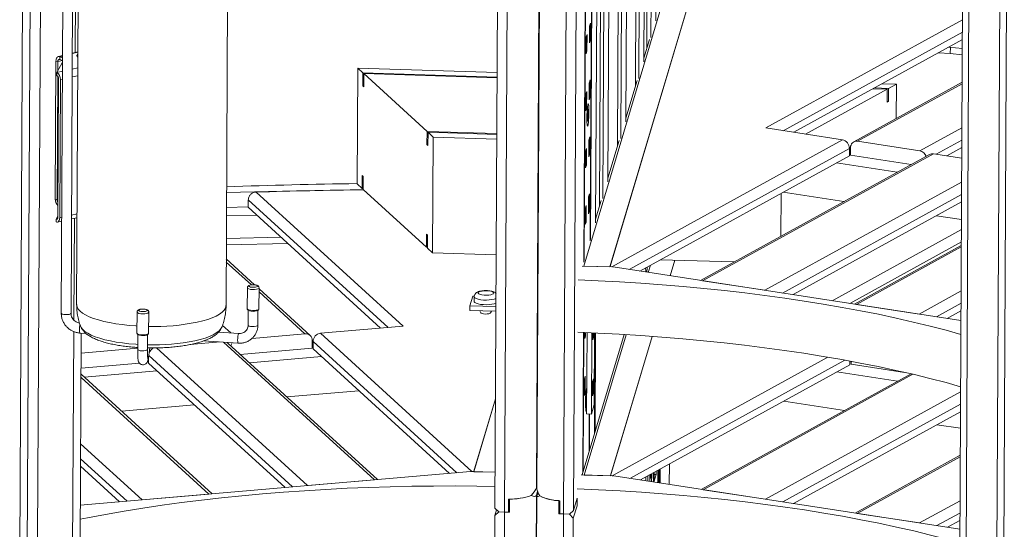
# Model space of a CAD drawing. Header units: millimetres. Extents: x 0 to 420, y 0 to 297.
# Tile 90 of 131: x 312 to 332, y 115 to 125. Entities that reach past the tile are written whole.
import ezdxf

# ---------------------------------------------------------------- set-up
doc = ezdxf.new("R2010")
doc.units = ezdxf.units.MM

msp = doc.modelspace()

# ---------------------------------------------------------------- linework, layer by layer
at = {"color": 7, "linetype": 'Continuous', "lineweight": 18}
for p, q in [((322.935, 137.962), (322.82, 115.896)), ((322.946, 137.947), (322.832, 115.877)), ((321.97, 115.48), (322.085, 137.546)), ((322.169, 115.398), (322.284, 137.616)), ((323.378, 115.36), (323.494, 137.579)), ((323.578, 115.431), (323.693, 137.496)), ((312.589, 114.869), (312.705, 137.088)), ((323.879, 137.016), (323.793, 120.528)), ((323.923, 120.964), (324.006, 137.01)), ((324.014, 137.01), (323.931, 120.989)), ((324.033, 121.33), (324.114, 137.006)), ((324.195, 136.956), (324.116, 121.681)), ((324.261, 136.999), (324.182, 121.828)), ((324.361, 136.994), (324.284, 122.172)), ((324.557, 136.983), (324.484, 122.912)), ((324.622, 136.98), (324.55, 123.059)), ((324.723, 136.974), (324.652, 123.402)), ((324.919, 136.962), (324.852, 124.143)), ((324.984, 136.958), (324.918, 124.29)), ((325.085, 136.951), (325.021, 124.633)), ((325.082, 124.911), (325.144, 136.947)), ((325.231, 136.941), (325.169, 125.131)), ((325.331, 136.934), (325.271, 125.472)), ((312.221, 114.51), (312.336, 136.576)), ((312.49, 136.689), (312.374, 114.47)), ((332.379, 136.478), (332.264, 114.259)), ((331.502, 114.21), (331.617, 136.276)), ((331.63, 114.089), (331.746, 136.308)), ((332.519, 136.097), (332.403, 113.879)), ((313.109, 126.242), (313.074, 119.477)), ((313.274, 119.476), (313.309, 126.241)), ((313.424, 126.166), (313.39, 119.654)), ((316.454, 119.638), (316.488, 126.15)), ((323.79, 120.445), (325.515, 126.216)), ((324.328, 120.429), (326.053, 126.2)), ((326.052, 126.196), (324.33, 120.437)), ((323.91, 125.367), (323.929, 125.43)), ((323.929, 125.43), (323.927, 125.085)), ((323.908, 125.022), (323.91, 125.367)), ((323.841, 124.799), (323.843, 125.144)), ((323.843, 125.144), (323.859, 125.195)), ((323.859, 125.195), (323.857, 124.851)), ((323.908, 125.086), (323.927, 125.085)), ((323.927, 125.085), (323.908, 125.022)), ((325.021, 124.707), (325.137, 125.095)), ((328.099, 123.188), (331.558, 125.091)), ((313.417, 124.837), (313.302, 124.809)), ((313.417, 124.831), (313.302, 124.805)), ((323.857, 124.851), (323.841, 124.799)), ((323.842, 124.851), (323.857, 124.851)), ((331.31, 124.802), (331.07, 124.822)), ((331.272, 124.933), (331.557, 124.909)), ((312.951, 121.817), (312.965, 124.651)), ((313.004, 124.638), (312.965, 124.651)), ((312.983, 124.414), (313.101, 124.63)), ((313.003, 124.451), (313.004, 124.638)), ((313.101, 124.762), (313.015, 124.741)), ((313.043, 124.74), (313.101, 124.719)), ((313.043, 124.74), (313.043, 124.682)), ((313.043, 124.682), (313.101, 124.662)), ((331.557, 124.781), (331.31, 124.802)), ((312.983, 124.357), (312.983, 124.414)), ((319.141, 122.131), (319.154, 124.506)), ((319.259, 124.41), (319.154, 124.506)), ((319.154, 124.506), (322.016, 124.415)), ((319.257, 124.142), (319.259, 124.41)), ((319.259, 124.41), (322.016, 124.322)), ((312.989, 121.803), (313.002, 124.34)), ((313.005, 121.451), (313.019, 124.285)), ((313.056, 124.272), (313.042, 121.437)), ((319.278, 124.392), (319.277, 124.124)), ((320.578, 123.206), (319.278, 124.392)), ((322.016, 124.305), (319.278, 124.392)), ((323.904, 124.199), (323.923, 124.262)), ((323.923, 124.262), (323.921, 123.917)), ((324.653, 123.476), (324.885, 124.253)), ((331.554, 124.215), (329.329, 122.992)), ((319.277, 124.124), (319.257, 124.142)), ((319.257, 124.142), (319.277, 124.141)), ((323.837, 123.975), (323.852, 124.027)), ((323.852, 124.027), (323.851, 123.682)), ((323.902, 123.854), (323.904, 124.199)), ((328.338, 123.151), (330.014, 124.073)), ((329.723, 124.081), (330.014, 124.073)), ((330.044, 124.09), (329.753, 124.098)), ((330.204, 124.178), (329.913, 124.186)), ((330.012, 123.805), (330.014, 124.073)), ((330.044, 124.09), (330.042, 123.822)), ((330.044, 124.09), (330.204, 124.178)), ((330.204, 124.178), (330.2, 123.47)), ((323.835, 123.631), (323.837, 123.975)), ((323.921, 123.917), (323.902, 123.854)), ((323.902, 123.917), (323.921, 123.917)), ((330.042, 123.822), (330.012, 123.805)), ((330.042, 123.822), (330.012, 123.822)), ((323.851, 123.682), (323.835, 123.631)), ((323.836, 123.683), (323.851, 123.682)), ((323.864, 123.633), (323.862, 123.628)), ((323.862, 123.628), (323.862, 123.554)), ((323.869, 123.635), (323.864, 123.559)), ((323.864, 123.558), (323.87, 123.633)), ((323.864, 123.559), (323.864, 123.633)), ((323.868, 123.686), (323.866, 123.688)), ((323.87, 123.633), (323.869, 123.635)), ((323.869, 123.633), (323.87, 123.633)), ((323.874, 123.743), (323.875, 123.746)), ((323.857, 123.517), (323.862, 123.531)), ((323.862, 123.531), (323.857, 123.464)), ((323.857, 123.459), (323.862, 123.529)), ((323.862, 123.55), (323.858, 123.537)), ((323.858, 123.539), (323.864, 123.538)), ((323.864, 123.535), (323.858, 123.535)), ((323.862, 123.531), (323.858, 123.531)), ((323.858, 123.401), (323.86, 123.403)), ((323.862, 123.554), (323.859, 123.578)), ((323.859, 123.573), (323.862, 123.55)), ((323.862, 123.554), (323.861, 123.554)), ((323.862, 123.56), (323.864, 123.559)), ((323.864, 123.558), (323.862, 123.558)), ((323.862, 123.529), (323.862, 123.455)), ((323.862, 123.529), (323.862, 123.529)), ((323.862, 123.455), (323.863, 123.461)), ((323.862, 123.461), (323.863, 123.461)), ((323.863, 123.461), (323.864, 123.535)), ((323.871, 123.58), (323.864, 123.558)), ((323.864, 123.538), (323.871, 123.561)), ((323.869, 123.498), (323.864, 123.538)), ((323.864, 123.535), (323.869, 123.494)), ((323.865, 123.561), (323.871, 123.561)), ((323.868, 123.498), (323.869, 123.498)), ((323.869, 123.494), (323.869, 123.498)), ((323.871, 123.561), (323.871, 123.58)), ((320.576, 122.938), (320.578, 123.206)), ((320.578, 123.206), (322.01, 123.161)), ((329.098, 123.034), (327.523, 123.277)), ((320.597, 123.188), (320.596, 122.92)), ((320.702, 123.092), (320.597, 123.188)), ((322.01, 123.143), (320.597, 123.188)), ((320.69, 120.717), (320.702, 123.092)), ((322.009, 123.051), (320.702, 123.092)), ((323.896, 122.686), (323.898, 123.03)), ((323.898, 123.03), (323.917, 123.093)), ((323.917, 123.093), (323.915, 122.749)), ((324.285, 122.245), (324.517, 123.023)), ((324.366, 120.431), (329.098, 123.034)), ((329.407, 123.005), (330.686, 122.808)), ((320.596, 122.92), (320.576, 122.938)), ((320.576, 122.938), (320.596, 122.937)), ((323.829, 122.462), (323.831, 122.807)), ((323.831, 122.807), (323.846, 122.859)), ((323.846, 122.859), (323.845, 122.514)), ((329.265, 122.878), (329.238, 122.882)), ((329.239, 122.859), (329.239, 122.706)), ((329.264, 122.72), (329.264, 122.873)), ((331.237, 122.705), (331.547, 122.876)), ((323.915, 122.749), (323.896, 122.686)), ((323.896, 122.749), (323.915, 122.749)), ((324.942, 120.343), (329.239, 122.706)), ((330.884, 122.735), (326.187, 120.151)), ((330.962, 122.748), (326.229, 120.145)), ((329.264, 122.72), (330.509, 122.528)), ((331.546, 122.658), (330.962, 122.748)), ((323.845, 122.514), (323.829, 122.462)), ((323.829, 122.514), (323.845, 122.514)), ((328.973, 122.56), (330.218, 122.368)), ((319.246, 122.035), (319.248, 122.303)), ((319.248, 122.303), (319.267, 122.285)), ((319.267, 122.285), (319.266, 122.017)), ((317.9, 121.987), (316.466, 121.953)), ((319.246, 122.035), (319.141, 122.131)), ((319.246, 122.035), (319.266, 122.034)), ((320.565, 120.831), (319.266, 122.017)), ((312.951, 121.817), (312.989, 121.803)), ((316.91, 121.803), (316.91, 121.65)), ((320.084, 119.212), (317.073, 121.961)), ((323.89, 121.517), (323.892, 121.862)), ((323.892, 121.862), (323.91, 121.925)), ((323.91, 121.925), (323.909, 121.58)), ((324.033, 121.404), (324.149, 121.792)), ((327.839, 121.936), (327.834, 121.057)), ((327.884, 121.961), (329.129, 121.769)), ((316.91, 121.657), (316.464, 121.646)), ((319.624, 119.173), (316.91, 121.65)), ((323.823, 121.294), (323.825, 121.639)), ((323.825, 121.639), (323.84, 121.69)), ((323.84, 121.69), (323.838, 121.345)), ((328.084, 119.859), (331.541, 121.76)), ((313.005, 121.475), (312.967, 121.407)), ((312.967, 121.349), (312.967, 121.407)), ((313.284, 121.411), (313.399, 121.436)), ((317.087, 121.488), (316.463, 121.473)), ((323.89, 121.581), (323.909, 121.58)), ((323.909, 121.58), (323.89, 121.517)), ((331.026, 121.477), (331.539, 121.398)), ((312.993, 121.347), (313.084, 121.367)), ((323.823, 121.346), (323.838, 121.345)), ((323.838, 121.345), (323.823, 121.294)), ((316.461, 121.013), (317.578, 121.04)), ((320.565, 120.831), (320.567, 121.099)), ((320.567, 121.099), (320.586, 121.081)), ((320.586, 121.081), (320.585, 120.813)), ((317.72, 120.91), (316.46, 120.88)), ((320.565, 120.831), (320.585, 120.83)), ((320.69, 120.717), (320.585, 120.813)), ((331.536, 120.868), (329.347, 119.664)), ((317.041, 120.059), (316.459, 120.59)), ((321.997, 120.676), (320.69, 120.717)), ((325.359, 120.572), (326.877, 120.531)), ((323.76, 120.446), (324.397, 120.427)), ((324.328, 120.429), (323.79, 120.445)), ((323.79, 120.445), (323.79, 120.445)), ((324.328, 120.429), (324.328, 120.429)), ((324.33, 120.437), (324.33, 120.429)), ((324.33, 120.437), (324.366, 120.431)), ((324.383, 120.427), (324.366, 120.431)), ((324.397, 120.427), (331.528, 119.328)), ((325.115, 120.316), (325.159, 120.462)), ((325.66, 120.564), (325.565, 120.247)), ((316.891, 119.999), (316.889, 119.568)), ((317.129, 119.567), (317.131, 119.997)), ((318.179, 119.02), (317.131, 119.977)), ((326.229, 120.145), (327.508, 119.948)), ((321.456, 119.631), (321.514, 119.826)), ((321.514, 119.826), (321.545, 119.825)), ((321.544, 119.817), (321.544, 119.721)), ((316.89, 119.563), (316.9, 119.544)), ((321.456, 119.631), (321.455, 119.536)), ((321.456, 119.631), (321.991, 119.615)), ((329.389, 119.658), (330.668, 119.461)), ((314.628, 119.501), (314.626, 119.07)), ((314.866, 119.069), (314.868, 119.499)), ((316.909, 119.535), (316.907, 119.232)), ((317.107, 119.231), (317.109, 119.534)), ((317.118, 119.543), (317.128, 119.561)), ((321.455, 119.536), (321.991, 119.52)), ((321.663, 119.529), (321.683, 119.487)), ((321.881, 119.486), (321.899, 119.522)), ((331.244, 119.372), (331.529, 119.529)), ((318.393, 119.066), (320.084, 119.212)), ((313.46, 119.071), (313.581, 119.063)), ((313.461, 114.745), (313.483, 119.069)), ((314.627, 119.065), (314.637, 119.046)), ((314.646, 119.037), (314.644, 118.734)), ((314.844, 118.733), (314.846, 119.036)), ((314.855, 119.045), (314.865, 119.063)), ((316.718, 119.063), (316.301, 119.09)), ((316.987, 118.962), (318.072, 119.055)), ((321.499, 116.232), (318.393, 119.066)), ((323.757, 116.16), (324.618, 119.04)), ((323.786, 119.082), (323.771, 116.206)), ((323.8, 116.159), (324.661, 119.037)), ((323.811, 118.957), (323.812, 119.081)), ((323.826, 119.009), (323.811, 118.957)), ((323.811, 119.009), (323.826, 119.009)), ((323.827, 119.08), (323.826, 119.009)), ((323.858, 119.079), (323.849, 117.413)), ((323.957, 119.074), (323.949, 117.41)), ((323.978, 119.073), (323.978, 118.93)), ((323.978, 118.982), (323.993, 118.981)), ((323.978, 118.93), (323.993, 118.981)), ((323.993, 118.981), (323.994, 119.073)), ((324.015, 119.072), (324.007, 117.605)), ((324.01, 117.007), (324.021, 119.072)), ((324.034, 119.071), (324.024, 117.053)), ((324.338, 116.143), (325.193, 119.002)), ((325.193, 119.002), (324.34, 116.15)), ((313.481, 118.659), (314.644, 118.759)), ((314.854, 118.519), (314.889, 118.765)), ((316.325, 118.888), (315.716, 118.835)), ((315.99, 118.909), (316.706, 118.864)), ((316.242, 118.893), (316.255, 118.882)), ((319.56, 116.065), (316.499, 118.859)), ((316.745, 118.634), (318.223, 118.762)), ((318.223, 118.762), (318.224, 118.915)), ((318.24, 118.911), (318.224, 118.909)), ((318.24, 118.9), (318.239, 118.747)), ((314.865, 118.455), (314.866, 118.6)), ((316.936, 118.46), (318.413, 118.588)), ((321.037, 116.192), (318.239, 118.747)), ((313.48, 118.352), (314.676, 118.455)), ((314.865, 118.455), (317.664, 115.901)), ((324.952, 116.057), (329.249, 118.42)), ((329.249, 118.496), (329.249, 118.42)), ((329.274, 118.434), (329.274, 118.491)), ((329.274, 118.434), (330.37, 118.265)), ((316.167, 115.771), (313.479, 118.224)), ((313.542, 118.167), (315.039, 118.296)), ((323.807, 118.133), (323.822, 118.185)), ((323.822, 118.185), (323.82, 117.84)), ((330.505, 118.234), (326.197, 115.865)), ((328.983, 118.274), (330.228, 118.082)), ((323.805, 117.789), (323.807, 118.133)), ((323.973, 118.077), (323.972, 117.781)), ((323.973, 118.077), (323.989, 118.129)), ((323.973, 118.073), (323.988, 118.121)), ((323.987, 117.832), (323.989, 118.129)), ((317.702, 117.76), (319.18, 117.888)), ((323.805, 117.841), (323.82, 117.84)), ((323.82, 117.84), (323.805, 117.789)), ((323.834, 117.791), (323.832, 117.786)), ((323.832, 117.786), (323.832, 117.712)), ((323.839, 117.793), (323.833, 117.718)), ((323.833, 117.718), (323.834, 117.791)), ((323.834, 117.716), (323.839, 117.791)), ((323.838, 117.844), (323.836, 117.846)), ((323.839, 117.791), (323.839, 117.793)), ((323.839, 117.791), (323.839, 117.791)), ((323.844, 117.901), (323.844, 117.904)), ((323.972, 117.833), (323.987, 117.832)), ((323.972, 117.781), (323.987, 117.832)), ((314.309, 117.467), (315.806, 117.597)), ((321.534, 116.227), (321.982, 117.721)), ((321.982, 117.721), (321.537, 116.235)), ((323.831, 117.689), (323.826, 117.622)), ((323.826, 117.617), (323.832, 117.687)), ((323.831, 117.708), (323.827, 117.695)), ((323.833, 117.693), (323.827, 117.693)), ((323.827, 117.675), (323.831, 117.689)), ((323.831, 117.689), (323.827, 117.689)), ((323.827, 117.559), (323.829, 117.561)), ((323.828, 117.697), (323.834, 117.696)), ((323.832, 117.712), (323.829, 117.736)), ((323.829, 117.731), (323.831, 117.708)), ((323.832, 117.712), (323.831, 117.712)), ((323.832, 117.687), (323.831, 117.613)), ((323.831, 117.687), (323.832, 117.687)), ((323.831, 117.613), (323.833, 117.619)), ((323.831, 117.619), (323.833, 117.619)), ((323.832, 117.718), (323.833, 117.718)), ((323.834, 117.716), (323.832, 117.716)), ((323.833, 117.619), (323.833, 117.693)), ((323.833, 117.693), (323.838, 117.652)), ((323.84, 117.738), (323.834, 117.716)), ((323.834, 117.696), (323.84, 117.719)), ((323.838, 117.656), (323.834, 117.696)), ((323.835, 117.719), (323.84, 117.719)), ((323.838, 117.652), (323.838, 117.656)), ((323.838, 117.656), (323.838, 117.656)), ((323.84, 117.719), (323.84, 117.738)), ((324.007, 117.605), (323.949, 117.41)), ((327.894, 117.675), (329.139, 117.483)), ((323.949, 117.41), (323.849, 117.413)), ((323.901, 116.64), (323.905, 117.411)), ((323.912, 117.411), (323.908, 116.667)), ((328.094, 115.573), (331.519, 117.456)), ((331.036, 117.191), (331.517, 117.117)), ((331.514, 116.565), (329.357, 115.378)), ((313.469, 116.339), (314.27, 115.608)), ((325.546, 115.965), (325.548, 116.384)), ((313.465, 115.538), (321.465, 116.229)), ((321.465, 116.229), (321.974, 116.214)), ((321.48, 116.229), (321.499, 116.232)), ((321.537, 116.235), (321.499, 116.232)), ((321.534, 116.227), (321.974, 116.214)), ((321.534, 116.227), (321.534, 116.227)), ((323.74, 116.16), (324.407, 116.141)), ((324.338, 116.143), (323.8, 116.159)), ((323.8, 116.159), (323.8, 116.159)), ((324.338, 116.143), (324.338, 116.143)), ((324.34, 116.15), (324.34, 116.143)), ((324.34, 116.15), (324.376, 116.145)), ((324.393, 116.141), (324.376, 116.145)), ((324.407, 116.141), (331.506, 115.047)), ((325.103, 116.093), (325.103, 116.139)), ((325.146, 116.105), (325.147, 116.163)), ((325.16, 116.169), (325.167, 116.169)), ((325.223, 116.206), (325.222, 116.015)), ((325.236, 116.033), (325.237, 116.213)), ((325.236, 116.172), (325.277, 116.171)), ((325.277, 116.171), (325.236, 116.033)), ((325.277, 116.235), (325.277, 116.171)), ((325.313, 116.001), (325.314, 116.256)), ((325.333, 116.266), (325.331, 115.998)), ((325.349, 115.996), (325.35, 116.276)), ((325.359, 116.28), (325.358, 115.994)), ((318.125, 115.941), (319.497, 116.059)), ((322.82, 115.896), (322.832, 115.937)), ((314.731, 115.647), (316.104, 115.766)), ((322.819, 115.743), (322.704, 93.678)), ((322.831, 115.728), (322.716, 93.659)), ((322.843, 115.823), (322.819, 115.743)), ((322.851, 115.802), (322.833, 115.741)), ((326.239, 115.858), (327.518, 115.662)), ((322.25, 115.665), (322.249, 115.397)), ((322.269, 115.397), (322.271, 115.665)), ((323.28, 115.365), (323.281, 115.633)), ((323.301, 115.632), (323.299, 115.364)), ((323.577, 115.277), (323.653, 115.529)), ((323.653, 115.683), (323.578, 115.431)), ((323.653, 115.682), (323.653, 115.529)), ((321.854, 93.261), (321.969, 115.327)), ((321.969, 115.327), (322.005, 115.445)), ((322.049, 115.401), (321.969, 115.327)), ((321.97, 115.48), (322.049, 115.401)), ((322.169, 115.398), (322.049, 115.401)), ((322.053, 93.179), (322.169, 115.398)), ((322.249, 115.397), (322.27, 115.465)), ((323.263, 93.141), (323.378, 115.36)), ((323.28, 115.365), (323.3, 115.432)), ((323.378, 115.36), (323.498, 115.356)), ((323.578, 115.431), (323.498, 115.356)), ((323.498, 115.356), (323.577, 115.277)), ((329.4, 115.372), (330.678, 115.175)), ((323.463, 93.212), (323.577, 115.277)), ((331.254, 115.086), (331.507, 115.225))]:
    msp.add_line(p, q, dxfattribs=at)
at = {"color": 8, "linetype": 'Continuous', "lineweight": 18}
for p, q in [((323.888, 137.015), (323.802, 120.559)), ((324.006, 137.01), (323.923, 120.962)), ((313.361, 124.823), (313.371, 126.804)), ((327.523, 123.277), (331.561, 125.497)), ((331.559, 125.244), (327.882, 123.221)), ((331.311, 124.93), (331.31, 124.802)), ((313.004, 124.638), (313.101, 124.661)), ((313.043, 124.74), (313.101, 124.753)), ((312.983, 124.414), (313.1, 124.44)), ((313.3, 124.484), (313.415, 124.509)), ((313.099, 124.281), (313.056, 124.272)), ((313.414, 124.35), (313.299, 124.325)), ((331.554, 124.185), (329.407, 123.005)), ((330.686, 122.808), (331.549, 123.283)), ((331.548, 123.029), (331.02, 122.739)), ((329.239, 122.859), (324.725, 120.376)), ((317.9, 121.984), (317.9, 121.987)), ((327.508, 119.948), (331.543, 122.167)), ((312.989, 121.803), (313.006, 121.807)), ((316.91, 121.803), (319.778, 119.186)), ((331.542, 121.914), (327.867, 119.892)), ((312.967, 121.407), (312.992, 121.412)), ((313.042, 121.437), (313.084, 121.446)), ((313.284, 121.49), (313.399, 121.516)), ((313.332, 119.337), (313.343, 121.424)), ((328.887, 119.735), (331.538, 121.193)), ((331.537, 120.94), (329.246, 119.68)), ((331.536, 120.839), (329.389, 119.658)), ((316.973, 120.059), (316.458, 120.528)), ((318.072, 119.055), (317.131, 119.914)), ((330.668, 119.461), (331.532, 119.936)), ((331.53, 119.683), (331.027, 119.406)), ((316.38, 119.228), (316.549, 119.074)), ((313.308, 114.632), (313.331, 119.102)), ((323.794, 119.081), (323.78, 116.236)), ((315.029, 118.766), (318.125, 115.941)), ((319.497, 116.059), (316.403, 118.883)), ((318.24, 118.9), (321.191, 116.206)), ((317.818, 115.914), (314.867, 118.608)), ((324.376, 116.145), (328.795, 118.576)), ((329.144, 118.515), (324.735, 116.09)), ((316.104, 115.766), (313.479, 118.162)), ((330.543, 118.225), (326.239, 115.858)), ((327.518, 115.662), (331.521, 117.863)), ((331.52, 117.61), (327.877, 115.606)), ((323.85, 117.498), (323.845, 117.479)), ((323.904, 117.411), (323.9, 116.639)), ((313.472, 116.797), (314.731, 115.647)), ((331.514, 116.535), (329.4, 115.372)), ((314.425, 115.621), (313.47, 116.492)), ((325.231, 116.21), (325.23, 116.014)), ((325.35, 116.275), (325.349, 115.996)), ((330.678, 115.175), (331.509, 115.632)), ((331.508, 115.379), (331.037, 115.12))]:
    msp.add_line(p, q, dxfattribs=at)
at = {"color": 7, "linetype": 'Continuous', "lineweight": 18, "flags": 128}
for points in [[(312.965, 124.651), (312.967, 124.673), (312.971, 124.693), (312.979, 124.711), (312.988, 124.725), (313, 124.735), (313.014, 124.741), (313.028, 124.743), (313.043, 124.74)], [(313.004, 124.638), (313.005, 124.649), (313.007, 124.659), (313.011, 124.668), (313.016, 124.675), (313.021, 124.68), (313.028, 124.683), (313.035, 124.684), (313.043, 124.682)], [(313.416, 124.731), (313.401, 124.742), (313.396, 124.754)], [(319.272, 122.011), (318.643, 122.002), (317.9, 121.987)], [(313.005, 121.451), (313.004, 121.44), (313.002, 121.43), (312.998, 121.421), (312.994, 121.414), (312.988, 121.409), (312.981, 121.406), (312.975, 121.405), (312.967, 121.407)], [(312.967, 121.349), (312.981, 121.346), (312.995, 121.348), (313.008, 121.353), (313.019, 121.364), (313.029, 121.378), (313.036, 121.395), (313.04, 121.415), (313.042, 121.437)], [(316.925, 120.043), (316.941, 120.052), (316.968, 120.058), (317.002, 120.061), (317.037, 120.06), (317.068, 120.055), (317.09, 120.047), (317.101, 120.037), (317.098, 120.027), (317.081, 120.019), (317.055, 120.012), (317.021, 120.009), (316.986, 120.01), (316.955, 120.015), (316.932, 120.023), (316.922, 120.033), (316.925, 120.043)], [(323.674, 120.159), (324.087, 120.141), (324.527, 120.118), (324.964, 120.091), (325.399, 120.06), (325.829, 120.024), (326.256, 119.985), (326.678, 119.941), (327.095, 119.894), (327.507, 119.842), (327.913, 119.787), (328.312, 119.728), (328.705, 119.665), (329.09, 119.598), (329.468, 119.528), (329.837, 119.455), (330.198, 119.378), (330.551, 119.297), (330.894, 119.213), (331.227, 119.127), (331.527, 119.043)], [(321.798, 119.938), (321.751, 119.937), (321.706, 119.933), (321.668, 119.924), (321.641, 119.913), (321.627, 119.9), (321.626, 119.887), (321.64, 119.873), (321.666, 119.862), (321.703, 119.853), (321.747, 119.848), (321.795, 119.846), (321.841, 119.849), (321.883, 119.855), (321.916, 119.865), (321.937, 119.877), (321.944, 119.891), (321.938, 119.905), (321.918, 119.917), (321.886, 119.927), (321.845, 119.935), (321.798, 119.938)], [(317.129, 119.567), (317.124, 119.557), (317.106, 119.546), (317.075, 119.538), (317.037, 119.534), (316.996, 119.533), (316.956, 119.537), (316.922, 119.544), (316.899, 119.554), (316.889, 119.566), (316.889, 119.568)], [(321.544, 119.721), (321.545, 119.714), (321.558, 119.697), (321.586, 119.681), (321.626, 119.668), (321.676, 119.659), (321.733, 119.653), (321.793, 119.651), (321.852, 119.653), (321.907, 119.66), (321.955, 119.671), (321.991, 119.684), (321.992, 119.684)], [(317.118, 119.543), (317.107, 119.533), (317.082, 119.524), (317.048, 119.518), (317.008, 119.516), (316.968, 119.519), (316.934, 119.525), (316.91, 119.535), (316.9, 119.544)], [(321.683, 119.487), (321.687, 119.482), (321.706, 119.472), (321.736, 119.465), (321.774, 119.461), (321.813, 119.462), (321.847, 119.468), (321.871, 119.476), (321.881, 119.486)], [(314.866, 119.069), (314.863, 119.062), (314.848, 119.05), (314.82, 119.042), (314.783, 119.036), (314.742, 119.035), (314.701, 119.037), (314.666, 119.044), (314.64, 119.054), (314.627, 119.065), (314.626, 119.07)], [(314.855, 119.045), (314.849, 119.039), (314.828, 119.029), (314.796, 119.022), (314.758, 119.019), (314.717, 119.02), (314.681, 119.025), (314.653, 119.033), (314.638, 119.044), (314.637, 119.046)], [(323.669, 119.086), (324.081, 119.069), (324.521, 119.046), (324.959, 119.018), (325.393, 118.987), (325.824, 118.952), (326.25, 118.912), (326.673, 118.869), (327.09, 118.821), (327.501, 118.77), (327.907, 118.714), (328.306, 118.655), (328.699, 118.592), (329.084, 118.526), (329.462, 118.456), (329.832, 118.382), (330.193, 118.305), (330.545, 118.224), (330.888, 118.141), (331.222, 118.054), (331.521, 117.971)], [(316.47, 118.879), (316.476, 118.875), (316.499, 118.859)], [(323.989, 118.129), (323.988, 118.123), (323.988, 118.121)], [(325.16, 116.169), (325.16, 116.155), (325.16, 116.122), (325.162, 116.098), (325.165, 116.088), (325.168, 116.093), (325.171, 116.112), (325.174, 116.143), (325.176, 116.18)], [(313.464, 115.253), (313.612, 115.282), (313.983, 115.352), (314.362, 115.417), (314.749, 115.48), (315.143, 115.538), (315.543, 115.593), (315.95, 115.643), (316.363, 115.69), (316.781, 115.733), (317.204, 115.772), (317.631, 115.806), (318.063, 115.837), (318.498, 115.863), (318.936, 115.886), (319.376, 115.904), (319.819, 115.918), (320.263, 115.927), (320.709, 115.933), (321.155, 115.934), (321.601, 115.931), (321.972, 115.925)], [(325.063, 116.04), (325.063, 116.094), (325.063, 116.117)], [(325.103, 116.033), (325.103, 116.034), (325.103, 116.093)], [(325.147, 116.027), (325.146, 116.05), (325.146, 116.105)], [(323.654, 115.874), (324.097, 115.855), (324.537, 115.832), (324.974, 115.805), (325.409, 115.774), (325.839, 115.738), (326.266, 115.699), (326.688, 115.655), (327.105, 115.607), (327.517, 115.556), (327.923, 115.501), (328.322, 115.442), (328.715, 115.379), (329.1, 115.312), (329.478, 115.242), (329.847, 115.168), (330.209, 115.091), (330.561, 115.011), (330.904, 114.927), (331.237, 114.84), (331.505, 114.766)]]:
    msp.add_lwpolyline(points, dxfattribs=at)
at = {"color": 8, "linetype": 'Continuous', "lineweight": 18, "flags": 128}
for points in [[(323.876, 123.758), (323.88, 123.774), (323.885, 123.776), (323.89, 123.764), (323.893, 123.74)], [(323.876, 123.321), (323.871, 123.311), (323.866, 123.316), (323.862, 123.335), (323.861, 123.345)], [(323.881, 123.345), (323.881, 123.344), (323.876, 123.321)], [(317.131, 119.997), (317.126, 119.988), (317.108, 119.977), (317.078, 119.969), (317.039, 119.964), (316.998, 119.964), (316.958, 119.967), (316.924, 119.975), (316.901, 119.985), (316.891, 119.996), (316.891, 119.999)], [(321.544, 119.817), (321.545, 119.81), (321.559, 119.793), (321.587, 119.777), (321.627, 119.764), (321.677, 119.754), (321.734, 119.748), (321.794, 119.747), (321.853, 119.749), (321.908, 119.756), (321.955, 119.766), (321.992, 119.78), (321.992, 119.78)], [(313.39, 119.654), (313.39, 119.648), (313.399, 119.606), (313.422, 119.564), (313.459, 119.522), (313.509, 119.482), (313.573, 119.443), (313.649, 119.406), (313.738, 119.372), (313.837, 119.34), (313.947, 119.31), (314.065, 119.284), (314.192, 119.262), (314.325, 119.243), (314.464, 119.227), (314.607, 119.216), (314.627, 119.215)], [(314.76, 119.563), (314.793, 119.559), (314.819, 119.553), (314.835, 119.544), (314.838, 119.534), (314.827, 119.524), (314.804, 119.516), (314.772, 119.512), (314.737, 119.511), (314.704, 119.515), (314.677, 119.522), (314.662, 119.531), (314.659, 119.541), (314.67, 119.55), (314.693, 119.558), (314.693, 119.558)], [(315.865, 119.294), (315.977, 119.321), (316.079, 119.352), (316.171, 119.385), (316.251, 119.42), (316.318, 119.458), (316.372, 119.497), (316.413, 119.538), (316.44, 119.58), (316.453, 119.622), (316.454, 119.638)], [(313.235, 119.454), (313.201, 119.449), (313.162, 119.448), (313.125, 119.452), (313.095, 119.459), (313.077, 119.469), (313.074, 119.477)], [(313.274, 119.476), (313.273, 119.473), (313.261, 119.462), (313.235, 119.454)], [(314.868, 119.499), (314.866, 119.492), (314.85, 119.481), (314.822, 119.472), (314.785, 119.467), (314.744, 119.466), (314.703, 119.468), (314.668, 119.475), (314.642, 119.484), (314.629, 119.496), (314.628, 119.501)], [(313.458, 119.245), (313.453, 119.225), (313.448, 119.189), (313.446, 119.15), (313.447, 119.114), (313.45, 119.087), (313.456, 119.072), (313.46, 119.071)], [(313.471, 119.209), (313.483, 119.183), (313.515, 119.143), (313.56, 119.103), (313.618, 119.065), (313.689, 119.029), (313.771, 118.995), (313.864, 118.964), (313.968, 118.935), (314.081, 118.909), (314.202, 118.886), (314.33, 118.867), (314.463, 118.852), (314.601, 118.84), (314.645, 118.837)], [(315.817, 118.913), (315.925, 118.94), (316.024, 118.969), (316.112, 119.001), (316.189, 119.035), (316.253, 119.072), (316.304, 119.11), (316.342, 119.15), (316.367, 119.19), (316.368, 119.194)], [(317.107, 119.231), (317.106, 119.228), (317.094, 119.217), (317.069, 119.209), (317.034, 119.204), (316.995, 119.203), (316.958, 119.207), (316.928, 119.215), (316.911, 119.225), (316.907, 119.232)], [(316.706, 118.864), (316.705, 118.864), (316.698, 118.872), (316.694, 118.895), (316.692, 118.928), (316.693, 118.966), (316.697, 119.004), (316.703, 119.036), (316.711, 119.057), (316.718, 119.063)], [(314.644, 118.734), (314.648, 118.727), (314.665, 118.717), (314.695, 118.709), (314.732, 118.705), (314.771, 118.706), (314.806, 118.711), (314.831, 118.719), (314.843, 118.73), (314.844, 118.733)], [(323.845, 117.916), (323.85, 117.932), (323.852, 117.934)], [(323.845, 117.479), (323.84, 117.469), (323.836, 117.474), (323.832, 117.494), (323.831, 117.503)]]:
    msp.add_lwpolyline(points, dxfattribs=at)
at = {"color": 7, "linetype": 'Continuous', "lineweight": 18}
for centre, radius, start, end in [((312.903, 124.283), 0.154, 355.7585, 58.6794), ((312.943, 124.291), 0.0768, 355.7666, 58.6738), ((325.682, 123.488), 1.827, 171.4929, 184.4854), ((323.186, 123.564), 0.692, 346.5133, 10.1081), ((321.863, 123.604), 2.034, 352.6988, 3.8404), ((329.063, 122.861), 0.177, 359.3799, 78.4009), ((329.389, 122.881), 0.125, 81.7357, 183.4771), ((330.653, 122.639), 0.172, 19.4971, 79.0696), ((330.942, 122.627), 0.122, 80.6163, 118.3824), ((320.72, 1.498), 120.649, 90.7496, 92.02037), ((320.789, 2.573), 119.447, 90.7265, 91.78272), ((313.12, 121.812), 0.17, 178.4927, 227.5978), ((313.081, 121.803), 0.0918, 179.6213, 215.2722), ((326.315, 120.399), 1.254, 179.5821, 183.4224), ((323.615, 120.492), 1.479, 353.3408, 357.3992), ((314.747, 119.281), 0.282, 87.2847, 101.0734), ((318.086, 118.918), 0.138, 358.6734, 95.908), ((318.41, 118.897), 0.17, 95.7671, 178.923), ((315.038, 118.604), 0.173, 108.7475, 161.5948), ((316.716, 118.766), 0.171, 141.931, 164.9495), ((325.652, 117.646), 1.827, 171.4931, 184.4853), ((323.156, 117.722), 0.692, 346.5136, 10.1078), ((322.55, 116.258), 2.64, 354.864, 358.4544), ((322.278, 117.022), 1.357, 268.8238, 288.7289), ((322.284, 116.994), 1.329, 269.4015, 288.8663), ((323.318, 116.63), 0.999, 244.4545, 268.996), ((323.309, 116.601), 0.968, 244.209, 268.3647), ((322.23, 117.479), 2.082, 268.3117, 270.5175), ((322.23, 117.479), 2.082, 268.3116, 271.073), ((323.437, 117.361), 2.002, 265.4921, 268.327), ((323.438, 117.376), 2.017, 266.0668, 268.3206)]:
    msp.add_arc(centre, radius, start, end, dxfattribs=at)
at = {"color": 8, "linetype": 'Continuous', "lineweight": 18}
for centre, radius, start, end in [((314.969, 123.728), 4.524, 268.6999, 281.4207), ((314.962, 123.152), 4.324, 268.4399, 281.4014), ((314.762, 118.532), 0.0926, 351.9799, 24.5334)]:
    msp.add_arc(centre, radius, start, end, dxfattribs=at)
at = {"color": 7, "linetype": 'Continuous', "lineweight": 18}
for centre, major_axis, ratio, start_param, end_param in [((322.219, 115.339), (0.6, 0.579), 0.107193, 5.572287, 6.094602), ((322.224, 116.335), (-0.586, 0.607), 0.186265, 2.723516, 3.245831), ((323.434, 116.298), (0.6, 0.579), 0.107257, 2.953078, 3.475393), ((323.429, 115.302), (-0.586, 0.607), 0.186203, 0.188515, 0.626619)]:
    msp.add_ellipse(centre, major_axis=major_axis, ratio=ratio, start_param=start_param, end_param=end_param, dxfattribs=at)
for points, knots in [([(313.416, 124.795), (313.413, 124.791), (313.402, 124.782), (313.395, 124.767), (313.397, 124.756), (313.398, 124.754)], [0, 0, 0, 0, 0.2856638, 0.8446466, 1, 1, 1, 1]), ([(323.863, 123.342), (323.863, 123.342), (323.863, 123.341), (323.862, 123.345), (323.862, 123.351), (323.861, 123.355)], [0, 0, 0, 0, 0.0192943, 0.4623795, 1, 1, 1, 1]), ([(317.073, 121.961), (317.054, 121.959), (317.017, 121.955), (316.968, 121.926), (316.932, 121.885), (316.913, 121.841), (316.911, 121.814), (316.91, 121.803)], [0, 0, 0, 0, 0.219192, 0.438432, 0.655893, 0.869929, 1, 1, 1, 1]), ([(316.907, 120.034), (316.903, 120.029), (316.895, 120.019), (316.89, 120.005), (316.891, 119.999), (316.891, 119.999)], [0, 0, 0, 0, 0.508979, 0.983036, 1, 1, 1, 1]), ([(317.056, 120.057), (317.053, 120.058), (317.04, 120.061), (317.012, 120.062), (316.975, 120.06), (316.943, 120.054), (316.921, 120.046), (316.91, 120.037), (316.907, 120.034)], [0, 0, 0, 0, 0.048549, 0.265587, 0.476447, 0.692986, 0.890846, 1, 1, 1, 1]), ([(317.131, 119.997), (317.131, 119.999), (317.132, 120.006), (317.127, 120.019), (317.117, 120.033), (317.102, 120.044), (317.083, 120.052), (317.065, 120.055), (317.056, 120.057)], [0, 0, 0, 0, 0.0341077, 0.2015996, 0.3509546, 0.5171779, 0.7480461, 1, 1, 1, 1]), ([(321.8, 119.941), (321.791, 119.942), (321.765, 119.942), (321.722, 119.939), (321.673, 119.933), (321.631, 119.921), (321.597, 119.906), (321.571, 119.885), (321.553, 119.859), (321.543, 119.835), (321.545, 119.82), (321.546, 119.817)], [0, 0, 0, 0, 0.0748, 0.217921, 0.363617, 0.517142, 0.663358, 0.765492, 0.865515, 0.965985, 1, 1, 1, 1]), ([(321.993, 119.885), (321.987, 119.89), (321.974, 119.903), (321.946, 119.916), (321.909, 119.928), (321.864, 119.937), (321.827, 119.94), (321.805, 119.941), (321.8, 119.941)], [0, 0, 0, 0, 0.1188411, 0.2891748, 0.511573, 0.7276966, 0.9351776, 1, 1, 1, 1]), ([(313.391, 119.654), (313.391, 119.634), (313.39, 119.572), (313.401, 119.471), (313.424, 119.352), (313.449, 119.264), (313.468, 119.217), (313.472, 119.208)], [0, 0, 0, 0, 0.133065, 0.403557, 0.669342, 0.93076, 1, 1, 1, 1]), ([(314.867, 119.499), (314.867, 119.503), (314.868, 119.512), (314.861, 119.526), (314.85, 119.539), (314.833, 119.549), (314.811, 119.557), (314.785, 119.562), (314.767, 119.562), (314.76, 119.562)], [0, 0, 0, 0, 0.070561, 0.195067, 0.313716, 0.45626, 0.657211, 0.881746, 1, 1, 1, 1]), ([(316.367, 119.194), (316.375, 119.214), (316.398, 119.271), (316.425, 119.373), (316.446, 119.496), (316.455, 119.586), (316.453, 119.633), (316.453, 119.638)], [0, 0, 0, 0, 0.145899, 0.404595, 0.689224, 0.968726, 1, 1, 1, 1]), ([(313.074, 119.477), (313.074, 119.463), (313.075, 119.426), (313.087, 119.367), (313.112, 119.301), (313.149, 119.241), (313.196, 119.187), (313.251, 119.141), (313.314, 119.106), (313.38, 119.082), (313.429, 119.073), (313.456, 119.071), (313.46, 119.071)], [0, 0, 0, 0, 0.068982, 0.182615, 0.296554, 0.410885, 0.525569, 0.640558, 0.755763, 0.87109, 0.979905, 1, 1, 1, 1]), ([(313.449, 119.273), (313.434, 119.277), (313.403, 119.285), (313.36, 119.31), (313.323, 119.343), (313.295, 119.384), (313.277, 119.429), (313.275, 119.46), (313.274, 119.476)], [0, 0, 0, 0, 0.160478, 0.327353, 0.493435, 0.65925, 0.825428, 1, 1, 1, 1]), ([(314.69, 119.557), (314.685, 119.556), (314.67, 119.552), (314.652, 119.544), (314.636, 119.529), (314.628, 119.513), (314.629, 119.504), (314.629, 119.501)], [0, 0, 0, 0, 0.179815, 0.484007, 0.71245, 0.908144, 1, 1, 1, 1]), ([(313.473, 119.206), (313.478, 119.193), (313.492, 119.161), (313.524, 119.117), (313.568, 119.071), (313.624, 119.027), (313.694, 118.985), (313.777, 118.946), (313.869, 118.91), (313.97, 118.879), (314.078, 118.852), (314.191, 118.828), (314.311, 118.808), (314.435, 118.792), (314.546, 118.781), (314.617, 118.776), (314.644, 118.775)], [0, 0, 0, 0, 0.04361, 0.102452, 0.166784, 0.238772, 0.318313, 0.401515, 0.483677, 0.564148, 0.643245, 0.721354, 0.79877, 0.875696, 0.952284, 1, 1, 1, 1]), ([(315.759, 118.844), (315.778, 118.849), (315.833, 118.861), (315.919, 118.885), (316.014, 118.916), (316.101, 118.952), (316.181, 118.993), (316.247, 119.038), (316.3, 119.086), (316.338, 119.135), (316.361, 119.171), (316.367, 119.191), (316.367, 119.193)], [0, 0, 0, 0, 0.062923, 0.184941, 0.308252, 0.433758, 0.562259, 0.694227, 0.804608, 0.902602, 0.992021, 1, 1, 1, 1]), ([(316.706, 118.864), (316.72, 118.863), (316.757, 118.862), (316.817, 118.87), (316.884, 118.891), (316.945, 118.924), (316.998, 118.968), (317.043, 119.02), (317.076, 119.079), (317.099, 119.144), (317.106, 119.195), (317.107, 119.225), (317.107, 119.231)], [0, 0, 0, 0, 0.067817, 0.181326, 0.294724, 0.407714, 0.520273, 0.632445, 0.74434, 0.856102, 0.967886, 1, 1, 1, 1]), ([(316.907, 119.232), (316.907, 119.226), (316.906, 119.204), (316.897, 119.168), (316.874, 119.129), (316.842, 119.096), (316.801, 119.074), (316.758, 119.063), (316.73, 119.063), (316.718, 119.063)], [0, 0, 0, 0, 0.068519, 0.22893, 0.391583, 0.556783, 0.721844, 0.884417, 1, 1, 1, 1]), ([(314.844, 118.766), (314.882, 118.765), (314.965, 118.764), (315.091, 118.767), (315.222, 118.773), (315.351, 118.782), (315.476, 118.796), (315.597, 118.813), (315.69, 118.83), (315.743, 118.841), (315.759, 118.844)], [0, 0, 0, 0, 0.116923, 0.253233, 0.389612, 0.526164, 0.663017, 0.800326, 0.938289, 1, 1, 1, 1]), ([(314.644, 118.734), (314.644, 118.724), (314.644, 118.694), (314.644, 118.647), (314.645, 118.599), (314.646, 118.558), (314.648, 118.532), (314.65, 118.515), (314.652, 118.501), (314.657, 118.483), (314.668, 118.463), (314.686, 118.443), (314.711, 118.427), (314.745, 118.418), (314.778, 118.422), (314.806, 118.435), (314.826, 118.452), (314.838, 118.469), (314.846, 118.485), (314.85, 118.497), (314.852, 118.508), (314.853, 118.515), (314.854, 118.519)], [0, 0, 0, 0, 0.047239, 0.137673, 0.228607, 0.320549, 0.415301, 0.468129, 0.508998, 0.544846, 0.577604, 0.616635, 0.660909, 0.709476, 0.763221, 0.806099, 0.842653, 0.874733, 0.903167, 0.92811, 0.958807, 1, 1, 1, 1]), ([(314.848, 118.542), (314.848, 118.543), (314.848, 118.545), (314.847, 118.557), (314.846, 118.581), (314.845, 118.616), (314.844, 118.662), (314.844, 118.703), (314.844, 118.728), (314.844, 118.733)], [0, 0, 0, 0, 0.087865, 0.214408, 0.374986, 0.556873, 0.748336, 0.943675, 1, 1, 1, 1]), ([(323.833, 117.5), (323.833, 117.5), (323.833, 117.499), (323.832, 117.503), (323.831, 117.509), (323.831, 117.513)], [0, 0, 0, 0, 0.019286, 0.462398, 1, 1, 1, 1])]:
    msp.add_open_spline(points, degree=3, knots=knots, dxfattribs=at)

doc.saveas('drawing.dxf')
